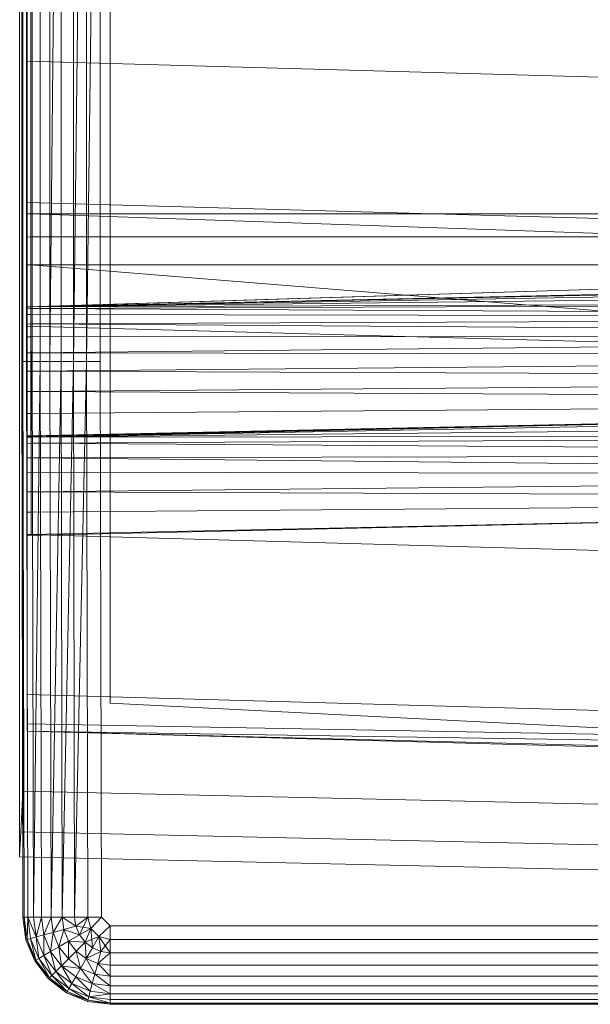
# Model space of a CAD drawing. Header units: metres. Extents: x 397.7 to 427.5, y 12.7 to 28.4.
# Tile 80 of 130: x 407.5527 to 407.6486, y 27.0313 to 27.1968. Entities that reach past the tile are written whole.
import ezdxf

# ---------------------------------------------------------------- set-up
doc = ezdxf.new("R2010")
doc.units = ezdxf.units.M
doc.layers.add('A-DETL-____-MBND', color=7, linetype='Continuous', lineweight=18)

# ---------------------------------------------------------------- blocks, each defined once
blk = doc.blocks.new('Family - Inodor P4-154500-07_CLI_AIRE_P4')
at = {"layer": 'A-DETL-____-MBND', "color": 253, "true_color": 0xaaaaaa}
for p, q in [((0.00056, 0.01465), (0.00056, 0.38826)), ((0.00056, 0.01465), (0.00056, 0.38826)), ((0, 0.36417), (0, 0.03582)), ((0, 0.03582), (0, 0.36417)), ((0.00056, 0.36417), (0.00056, 0.03582)), ((0.00056, 0.03582), (0.00056, 0.36417)), ((0.01521, 0.35403), (0.01521, 0.05064)), ((0.01521, 0.35403), (0.01521, 0.05064)), ((0.00036, 0.10805), (0.00036, 0.29485)), ((0.00036, 0.10805), (0.00036, 0.29485)), ((0.00056, 0.10805), (0.00056, 0.29485)), ((0.00056, 0.29485), (0.00056, 0.10805)), ((0.00056, 0.10805), (0.00056, 0.29485)), ((0.00116, 0.10805), (0.00116, 0.29485)), ((0.00116, 0.29485), (0.00116, 0.10805)), ((0.00116, 0.10805), (0.00116, 0.29485)), ((0.00213, 0.10805), (0.00213, 0.29485)), ((0.00213, 0.29485), (0.00213, 0.10805)), ((0.00213, 0.10805), (0.00213, 0.29485)), ((0.00345, 0.10805), (0.00345, 0.29485)), ((0.00345, 0.29485), (0.00345, 0.10805)), ((0.00345, 0.10805), (0.00345, 0.29485)), ((0.00508, 0.10805), (0.00508, 0.29485)), ((0.00508, 0.29485), (0.00508, 0.10805)), ((0.00696, 0.29485), (0.00508, 0.10805)), ((0.00508, 0.10805), (0.00508, 0.29485)), ((0.00508, 0.10805), (0.00696, 0.29485)), ((0.00696, 0.10805), (0.00696, 0.29485)), ((0.00696, 0.10805), (0.00696, 0.29485)), ((0.00696, 0.10805), (0.00696, 0.29485)), ((0.00904, 0.10805), (0.00904, 0.29485)), ((0.00904, 0.29485), (0.00904, 0.10805)), ((0.01126, 0.29485), (0.00904, 0.10805)), ((0.00904, 0.10805), (0.00904, 0.29485)), ((0.00904, 0.10805), (0.01126, 0.29485)), ((0.01126, 0.10805), (0.01126, 0.29485)), ((0.01354, 0.29485), (0.01126, 0.10805)), ((0.01126, 0.10805), (0.01126, 0.29485)), ((0.01126, 0.10805), (0.01126, 0.29485)), ((0.01126, 0.10805), (0.01354, 0.29485)), ((0.01354, 0.10805), (0.01354, 0.29485)), ((0.01354, 0.29485), (0.01354, 0.10805)), ((0.01354, 0.10805), (0.01354, 0.29485)), ((0.00127, 0.11722), (0.00127, 0.28262)), ((0.00127, 0.13284), (0.00127, 0.26701)), ((0.00127, 0.267), (0.00127, 0.13339)), ((0.00186, 0.13288), (0.00186, 0.26697)), ((0.00186, 0.13288), (0.00186, 0.26697)), ((0.00186, 0.26697), (0.00186, 0.13288)), ((0.00186, 0.13288), (0.00186, 0.26697)), ((0.00127, 0.15852), (0.00127, 0.18393)), ((0.51095, 0.14444), (0.00127, 0.15852)), ((0.00127, 0.13475), (0.00127, 0.15852)), ((0.51095, 0.12067), (0.00127, 0.13475)), ((0.00127, 0.11399), (0.00127, 0.13475)), ((0.52327, 0.1334), (0.00127, 0.11723)), ((0.00127, 0.13339), (0.00127, 0.13285)), ((0.00186, 0.13288), (0.00127, 0.13284)), ((0.00186, 0.13288), (0.00127, 0.13284)), ((0.00186, 0.13288), (0.00127, 0.13285)), ((0.00186, 0.13288), (0.00127, 0.13285)), ((0.00127, 0.13285), (0.00127, 0.12897)), ((0.00127, 0.13284), (0.00127, 0.11728)), ((0.28176, 0.13288), (0.00186, 0.13288)), ((0.28176, 0.13288), (0.00186, 0.13288)), ((0.28176, 0.12326), (0.00186, 0.13288)), ((0.00186, 0.13288), (0.00187, 0.11726)), ((0.28176, 0.12326), (0.00186, 0.13288)), ((0.00187, 0.11726), (0.00186, 0.13288)), ((0.00186, 0.13288), (0.28176, 0.13288)), ((0.28176, 0.13288), (0.00186, 0.13288)), ((0.00186, 0.12899), (0.00186, 0.13288)), ((0.00186, 0.13288), (0.00186, 0.12899)), ((0.00187, 0.11726), (0.52327, 0.1334)), ((0.00187, 0.11726), (0.52327, 0.1334)), ((0.00187, 0.11726), (0.51154, 0.13288)), ((0.00187, 0.11726), (0.51154, 0.13288)), ((0.00186, 0.12899), (0.00127, 0.12897)), ((0.00186, 0.12899), (0.00127, 0.12897)), ((0.00127, 0.12897), (0.00127, 0.12431)), ((0.00186, 0.12899), (0.28176, 0.12899)), ((0.28176, 0.12899), (0.00186, 0.12899)), ((0.00186, 0.12431), (0.00186, 0.12899)), ((0.00186, 0.12899), (0.00186, 0.12431)), ((0.00186, 0.12431), (0.00127, 0.12431)), ((0.00127, 0.12431), (0.00186, 0.12431)), ((0.00127, 0.12431), (0.00127, 0.1243)), ((0.00186, 0.12431), (0.00127, 0.1243)), ((0.00127, 0.1243), (0.00186, 0.12431)), ((0.00186, 0.12431), (0.00127, 0.12428)), ((0.00186, 0.12431), (0.00127, 0.12428)), ((0.00127, 0.1243), (0.00127, 0.12428)), ((0.00127, 0.12428), (0.00127, 0.09539)), ((0.00186, 0.12431), (0.28176, 0.12431)), ((0.28176, 0.12431), (0.00186, 0.12431)), ((0.28175, 0.10165), (0.00186, 0.12431)), ((0.00186, 0.12431), (0.00192, 0.09531)), ((0.28175, 0.10165), (0.00186, 0.12431)), ((0.00192, 0.09531), (0.00186, 0.12431)), ((0.00187, 0.11726), (0.28176, 0.12326)), ((0.00187, 0.11726), (0.28176, 0.12326)), ((0.28176, 0.12326), (0.00187, 0.11726)), ((0.00187, 0.11726), (0.28176, 0.12326)), ((0.28176, 0.12295), (0.00187, 0.11726)), ((0.00187, 0.11726), (0.28176, 0.12295)), ((0.28176, 0.12197), (0.00187, 0.11726)), ((0.00187, 0.11726), (0.28176, 0.12197)), ((0.28176, 0.12037), (0.00187, 0.11726)), ((0.00187, 0.11726), (0.28176, 0.12037)), ((0.28176, 0.11819), (0.00187, 0.11726)), ((0.00187, 0.11694), (0.28176, 0.11819)), ((0.00187, 0.11726), (0.28176, 0.11819)), ((0.00187, 0.11694), (0.28176, 0.11819)), ((0.00187, 0.11726), (0.00127, 0.11728)), ((0.00127, 0.11728), (0.00187, 0.11726)), ((0.00127, 0.11728), (0.00127, 0.11723)), ((0.00127, 0.11722), (0.00187, 0.11726)), ((0.00187, 0.11726), (0.00127, 0.11722)), ((0.00187, 0.11726), (0.00127, 0.11723)), ((0.00187, 0.11726), (0.00127, 0.11723)), ((0.00127, 0.11722), (0.00127, 0.11691)), ((0.00187, 0.11694), (0.00127, 0.11691)), ((0.00187, 0.11694), (0.00127, 0.11691)), ((0.00127, 0.11691), (0.00127, 0.11594)), ((0.00187, 0.11596), (0.00127, 0.11594)), ((0.00187, 0.11596), (0.00127, 0.11594)), ((0.00127, 0.11594), (0.00127, 0.11434)), ((0.00187, 0.11694), (0.00187, 0.11726)), ((0.00187, 0.11726), (0.00187, 0.11694)), ((0.28176, 0.11552), (0.00187, 0.11694)), ((0.28176, 0.11552), (0.00187, 0.11694)), ((0.00187, 0.11596), (0.00187, 0.11694)), ((0.00187, 0.11694), (0.00187, 0.11596)), ((0.28176, 0.11552), (0.00187, 0.11596)), ((0.28176, 0.11552), (0.00187, 0.11596)), ((0.00187, 0.11436), (0.00187, 0.11596)), ((0.00187, 0.11596), (0.00187, 0.11436)), ((0.00187, 0.11436), (0.00127, 0.11434)), ((0.00187, 0.11436), (0.00127, 0.11434)), ((0.00127, 0.11434), (0.00127, 0.11218)), ((0.28176, 0.11552), (0.00187, 0.11436)), ((0.00187, 0.11436), (0.28176, 0.11552)), ((0.28176, 0.11242), (0.00187, 0.11436)), ((0.28176, 0.11242), (0.00187, 0.11436)), ((0.00187, 0.11219), (0.00187, 0.11436)), ((0.00187, 0.11436), (0.00187, 0.11219)), ((0.51095, 0.09991), (0.00127, 0.11399)), ((0.00127, 0.07896), (0.00127, 0.11399)), ((0.00187, 0.11219), (0.00127, 0.11218)), ((0.00187, 0.11219), (0.00127, 0.11218)), ((0.00127, 0.11218), (0.00127, 0.10951)), ((0.28176, 0.11242), (0.00187, 0.11219)), ((0.00187, 0.10951), (0.28176, 0.11242)), ((0.00187, 0.11219), (0.28176, 0.11242)), ((0.00187, 0.10951), (0.28176, 0.11242)), ((0.00187, 0.10951), (0.00187, 0.11219)), ((0.00187, 0.11219), (0.00187, 0.10951)), ((0.00187, 0.10951), (0.00127, 0.10951)), ((0.00127, 0.10951), (0.00187, 0.10951)), ((0.00187, 0.10951), (0.00127, 0.10951)), ((0.00187, 0.10951), (0.00127, 0.10951)), ((0.00127, 0.10951), (0.00127, 0.10642)), ((0.28176, 0.10898), (0.00187, 0.10951)), ((0.28176, 0.10898), (0.00187, 0.10951)), ((0.00187, 0.10641), (0.00187, 0.10951)), ((0.00187, 0.10951), (0.00187, 0.10641)), ((0.00056, 0.10805), (0.00036, 0.10805)), ((0.00056, 0.01465), (0.00036, 0.10805)), ((0.00036, 0.10805), (0.00056, 0.10805)), ((0.00056, 0.10805), (0.00036, 0.10805)), ((0.00056, 0.01465), (0.00036, 0.10805)), ((0.00116, 0.10805), (0.00056, 0.10805)), ((0.00076, 0.01465), (0.00056, 0.10805)), ((0.00056, 0.10805), (0.00116, 0.10805)), ((0.00056, 0.10805), (0.00056, 0.01465)), ((0.00116, 0.10805), (0.00056, 0.10805)), ((0.00076, 0.01465), (0.00056, 0.10805)), ((0.00076, 0.01465), (0.00056, 0.10805)), ((0.00056, 0.01465), (0.00056, 0.10805)), ((0.00213, 0.10805), (0.00116, 0.10805)), ((0.00136, 0.01465), (0.00116, 0.10805)), ((0.00116, 0.10805), (0.00213, 0.10805)), ((0.00116, 0.10805), (0.00136, 0.01465)), ((0.00213, 0.10805), (0.00116, 0.10805)), ((0.00136, 0.01465), (0.00116, 0.10805)), ((0.28176, 0.10898), (0.00187, 0.10641)), ((0.00187, 0.10641), (0.28176, 0.10898)), ((0.00345, 0.10805), (0.00213, 0.10805)), ((0.00233, 0.01465), (0.00213, 0.10805)), ((0.00213, 0.10805), (0.00345, 0.10805)), ((0.00213, 0.10805), (0.00233, 0.01465)), ((0.00345, 0.10805), (0.00213, 0.10805)), ((0.00233, 0.01465), (0.00213, 0.10805)), ((0.00345, 0.10805), (0.00233, 0.01465)), ((0.00233, 0.01465), (0.00345, 0.10805)), ((0.00365, 0.01465), (0.00345, 0.10805)), ((0.00345, 0.10805), (0.00508, 0.10805)), ((0.00508, 0.10805), (0.00345, 0.10805)), ((0.00365, 0.01465), (0.00345, 0.10805)), ((0.00365, 0.01465), (0.00345, 0.10805)), ((0.00528, 0.01465), (0.00508, 0.10805)), ((0.00696, 0.10805), (0.00508, 0.10805)), ((0.00508, 0.10805), (0.00528, 0.01465)), ((0.00696, 0.10805), (0.00508, 0.10805)), ((0.00528, 0.01465), (0.00508, 0.10805)), ((0.00696, 0.10805), (0.00528, 0.01465)), ((0.00528, 0.01465), (0.00696, 0.10805)), ((0.00716, 0.01465), (0.00696, 0.10805)), ((0.00696, 0.10805), (0.00904, 0.10805)), ((0.00904, 0.10805), (0.00696, 0.10805)), ((0.00716, 0.01465), (0.00696, 0.10805)), ((0.00716, 0.01465), (0.00696, 0.10805)), ((0.00904, 0.10805), (0.00716, 0.01465)), ((0.00716, 0.01465), (0.00904, 0.10805)), ((0.00924, 0.01465), (0.00904, 0.10805)), ((0.01126, 0.10805), (0.00904, 0.10805)), ((0.01126, 0.10805), (0.00904, 0.10805)), ((0.00924, 0.01465), (0.00904, 0.10805)), ((0.00924, 0.01465), (0.00904, 0.10805)), ((0.01126, 0.10805), (0.00924, 0.01465)), ((0.00924, 0.01465), (0.01126, 0.10805)), ((0.01146, 0.01465), (0.01126, 0.10805)), ((0.01354, 0.10805), (0.01126, 0.10805)), ((0.01354, 0.10805), (0.01126, 0.10805)), ((0.01146, 0.01465), (0.01126, 0.10805)), ((0.01146, 0.01465), (0.01126, 0.10805)), ((0.01374, 0.01465), (0.01354, 0.10805)), ((0.01354, 0.10805), (0.01374, 0.01465)), ((0.01354, 0.10805), (0.01374, 0.01465)), ((0.00187, 0.10641), (0.00127, 0.10642)), ((0.00127, 0.10642), (0.00187, 0.10641)), ((0.00127, 0.10642), (0.00127, 0.10642)), ((0.00187, 0.10641), (0.00127, 0.10642)), ((0.00127, 0.10642), (0.00187, 0.10641)), ((0.00127, 0.10642), (0.00127, 0.10641)), ((0.00187, 0.10641), (0.00127, 0.10641)), ((0.00187, 0.10641), (0.00127, 0.10641)), ((0.00127, 0.10641), (0.00127, 0.10299)), ((0.28176, 0.10533), (0.00187, 0.10641)), ((0.00187, 0.10641), (0.00187, 0.10298)), ((0.28176, 0.10533), (0.00187, 0.10641)), ((0.00187, 0.10298), (0.00187, 0.10641)), ((0.28176, 0.10533), (0.00187, 0.10298)), ((0.00187, 0.10298), (0.28176, 0.10533)), ((0.00187, 0.10298), (0.00127, 0.10299)), ((0.00127, 0.10299), (0.00187, 0.10298)), ((0.00127, 0.10299), (0.00127, 0.10298)), ((0.00187, 0.10298), (0.00127, 0.10298)), ((0.00127, 0.10298), (0.00187, 0.10298)), ((0.00127, 0.10298), (0.00127, 0.10297)), ((0.00187, 0.10298), (0.00127, 0.10297)), ((0.00187, 0.10298), (0.00127, 0.10297)), ((0.00127, 0.10297), (0.00127, 0.09933)), ((0.28176, 0.10156), (0.00187, 0.10298)), ((0.28176, 0.10156), (0.00187, 0.10298)), ((0.00187, 0.09932), (0.00187, 0.10298)), ((0.00187, 0.10298), (0.00187, 0.09932)), ((0.28176, 0.10156), (0.00127, 0.09542)), ((0.28176, 0.10156), (0.00187, 0.09932)), ((0.00187, 0.09555), (0.28176, 0.10156)), ((0.00187, 0.09932), (0.28176, 0.10156)), ((0.00187, 0.09555), (0.28176, 0.10156)), ((0.28175, 0.10165), (0.00192, 0.09531)), ((0.00192, 0.09531), (0.28175, 0.10165)), ((0.00187, 0.09932), (0.00127, 0.09933)), ((0.00127, 0.09933), (0.00187, 0.09932)), ((0.00127, 0.09933), (0.00127, 0.09932)), ((0.00187, 0.09932), (0.00127, 0.09932)), ((0.00187, 0.09932), (0.00127, 0.09932)), ((0.00127, 0.09932), (0.00127, 0.09556)), ((0.00187, 0.09555), (0.00187, 0.09932)), ((0.00187, 0.09932), (0.00187, 0.09555)), ((0.28181, 0.10065), (0.00192, 0.09531)), ((0.00192, 0.09531), (0.28181, 0.10065)), ((0.28181, 0.0982), (0.00192, 0.09531)), ((0.00192, 0.09531), (0.28181, 0.0982)), ((0.00187, 0.09555), (0.00127, 0.09556)), ((0.00127, 0.09556), (0.00187, 0.09555)), ((0.00127, 0.09556), (0.00127, 0.09555)), ((0.00187, 0.09555), (0.00127, 0.09552)), ((0.00187, 0.09555), (0.00127, 0.09555)), ((0.00127, 0.09555), (0.00187, 0.09555)), ((0.00127, 0.09555), (0.00127, 0.09553)), ((0.00187, 0.09555), (0.00127, 0.09553)), ((0.00127, 0.09553), (0.00187, 0.09555)), ((0.00187, 0.09555), (0.00127, 0.09552)), ((0.00127, 0.09553), (0.00127, 0.09552)), ((0.00127, 0.09552), (0.00127, 0.09542)), ((0.00192, 0.09531), (0.00127, 0.09539)), ((0.00127, 0.09539), (0.00192, 0.09531)), ((0.00127, 0.09539), (0.00127, 0.09528)), ((0.00192, 0.09531), (0.00127, 0.09528)), ((0.00192, 0.09531), (0.00127, 0.09528)), ((0.00127, 0.09528), (0.00127, 0.09428)), ((0.28181, 0.09576), (0.00192, 0.09531)), ((0.00192, 0.09431), (0.28181, 0.09576)), ((0.00192, 0.09531), (0.28181, 0.09576)), ((0.00192, 0.09431), (0.28181, 0.09576)), ((0.00192, 0.09431), (0.00192, 0.09531)), ((0.00192, 0.09531), (0.00192, 0.09431)), ((0.00192, 0.09431), (0.00127, 0.09428)), ((0.00192, 0.09431), (0.00127, 0.09428)), ((0.00127, 0.09428), (0.00127, 0.09183)), ((0.28181, 0.09248), (0.00192, 0.09431)), ((0.28181, 0.09248), (0.00192, 0.09431)), ((0.00192, 0.09185), (0.00192, 0.09431)), ((0.00192, 0.09431), (0.00192, 0.09185)), ((0.00192, 0.09185), (0.00127, 0.09183)), ((0.00192, 0.09185), (0.00127, 0.09183)), ((0.00127, 0.09183), (0.00127, 0.08941)), ((0.28181, 0.09248), (0.00192, 0.09185)), ((0.00192, 0.09185), (0.28181, 0.09248)), ((0.28181, 0.08906), (0.00192, 0.09185)), ((0.28181, 0.08906), (0.00192, 0.09185)), ((0.00192, 0.08942), (0.00192, 0.09185)), ((0.00192, 0.09185), (0.00192, 0.08942)), ((0.00192, 0.08942), (0.00127, 0.08941)), ((0.00192, 0.08942), (0.00127, 0.08941)), ((0.00127, 0.08941), (0.00127, 0.08614)), ((0.28181, 0.08906), (0.00192, 0.08942)), ((0.28181, 0.08906), (0.00192, 0.08942)), ((0.00192, 0.08614), (0.00192, 0.08942)), ((0.00192, 0.08942), (0.00192, 0.08614)), ((0.28181, 0.08906), (0.00192, 0.08614)), ((0.00192, 0.08614), (0.28181, 0.08906)), ((0.00192, 0.08614), (0.00127, 0.08614)), ((0.00127, 0.08614), (0.00192, 0.08614)), ((0.00127, 0.08614), (0.00127, 0.08614)), ((0.00192, 0.08614), (0.00127, 0.08614)), ((0.00192, 0.08614), (0.00127, 0.08614)), ((0.00127, 0.08614), (0.00127, 0.08273)), ((0.28181, 0.08497), (0.00192, 0.08614)), ((0.00192, 0.08614), (0.00192, 0.08272)), ((0.28181, 0.08497), (0.00192, 0.08614)), ((0.00192, 0.08272), (0.00192, 0.08614)), ((0.28181, 0.08497), (0.00127, 0.07882)), ((0.28181, 0.08497), (0.00192, 0.08272)), ((0.00192, 0.07896), (0.28181, 0.08497)), ((0.00192, 0.08272), (0.28181, 0.08497)), ((0.00192, 0.07896), (0.28181, 0.08497)), ((0.00192, 0.08272), (0.00127, 0.08273)), ((0.00127, 0.08273), (0.00192, 0.08272)), ((0.00127, 0.08273), (0.00127, 0.08272)), ((0.00192, 0.08272), (0.00127, 0.08272)), ((0.00127, 0.08272), (0.00192, 0.08272)), ((0.00127, 0.08272), (0.00127, 0.08271)), ((0.00192, 0.08272), (0.00127, 0.08271)), ((0.00192, 0.08272), (0.00127, 0.08271)), ((0.00127, 0.08271), (0.00127, 0.07897)), ((0.00192, 0.07896), (0.00192, 0.08272)), ((0.00192, 0.08272), (0.00192, 0.07896)), ((0.00192, 0.07896), (0.00127, 0.07897)), ((0.00127, 0.07897), (0.00192, 0.07896)), ((0.00127, 0.07897), (0.00127, 0.07896)), ((0.51095, 0.06488), (0.00127, 0.07896)), ((0.00127, 0.05207), (0.00127, 0.07896)), ((0.00192, 0.07896), (0.00127, 0.07894)), ((0.00192, 0.07896), (0.00127, 0.07896)), ((0.00127, 0.07896), (0.00192, 0.07896)), ((0.00127, 0.07896), (0.00127, 0.07894)), ((0.00192, 0.07896), (0.00127, 0.07894)), ((0.00127, 0.07894), (0.00192, 0.07896)), ((0.00192, 0.07896), (0.00127, 0.07894)), ((0.00127, 0.07894), (0.00127, 0.07882)), ((0.00127, 0.07894), (0.00127, 0.07894)), ((0.51095, 0.03799), (0.00127, 0.05207)), ((0.00127, 0.04712), (0.00127, 0.05207)), ((0.01521, 0.05064), (0.15161, 0.0437)), ((0.17966, 0.04228), (0.01521, 0.05064)), ((0.51095, 0.03799), (0.00127, 0.04712)), ((0.00127, 0.04594), (0.00127, 0.04712)), ((0.51095, 0.03799), (0.00127, 0.04594)), ((0.51095, 0.03305), (0.00127, 0.04594)), ((0.51095, 0.03186), (0.00127, 0.04594)), ((0, 0.03582), (0, 0.02899)), ((0, 0.02899), (0, 0.03582)), ((0.00056, 0.03582), (0.00022, 0.02899)), ((0.00022, 0.02899), (0.00056, 0.03582)), ((0.00056, 0.03582), (0.31998, 0.0287)), ((0.00056, 0.03582), (0.31998, 0.0287)), ((0.00022, 0.02899), (0, 0.02477)), ((0, 0.02477), (0.00022, 0.02899)), ((0, 0.02899), (0, 0.02477)), ((0, 0.02477), (0, 0.02899)), ((0.00022, 0.02899), (0.31971, 0.02187)), ((0.00022, 0.02899), (0.31971, 0.02187)), ((0, 0.02477), (0.31954, 0.01764)), ((0, 0.02477), (0.31954, 0.01764)), ((0.00106, 0.01086), (0.00056, 0.01465)), ((0.00106, 0.01086), (0.00056, 0.01465)), ((0.00076, 0.01465), (0.00056, 0.01465)), ((0.00106, 0.01086), (0.00056, 0.01465)), ((0.00076, 0.01465), (0.00056, 0.01465)), ((0.00076, 0.01465), (0.00056, 0.01465)), ((0.00106, 0.01086), (0.00056, 0.01465)), ((0.00136, 0.01465), (0.00076, 0.01465)), ((0.00126, 0.01091), (0.00076, 0.01465)), ((0.00076, 0.01465), (0.00136, 0.01465)), ((0.00076, 0.01465), (0.00106, 0.01086)), ((0.00136, 0.01465), (0.00076, 0.01465)), ((0.00126, 0.01091), (0.00076, 0.01465)), ((0.00126, 0.01091), (0.00076, 0.01465)), ((0.00106, 0.01086), (0.00076, 0.01465)), ((0.00136, 0.01465), (0.00126, 0.01091)), ((0.00126, 0.01091), (0.00136, 0.01465)), ((0.00233, 0.01465), (0.00136, 0.01465)), ((0.00183, 0.01106), (0.00136, 0.01465)), ((0.00136, 0.01465), (0.00233, 0.01465)), ((0.00233, 0.01465), (0.00136, 0.01465)), ((0.00277, 0.01132), (0.00136, 0.01465)), ((0.00277, 0.01132), (0.00136, 0.01465)), ((0.00183, 0.01106), (0.00136, 0.01465)), ((0.00183, 0.01106), (0.00136, 0.01465)), ((0.00365, 0.01465), (0.00233, 0.01465)), ((0.00233, 0.01465), (0.00277, 0.01132)), ((0.00365, 0.01465), (0.00233, 0.01465)), ((0.00233, 0.01465), (0.00277, 0.01132)), ((0.00365, 0.01465), (0.00233, 0.01465)), ((0.00277, 0.01132), (0.00233, 0.01465)), ((0.00365, 0.01465), (0.00277, 0.01132)), ((0.00277, 0.01132), (0.00365, 0.01465)), ((0.00528, 0.01465), (0.00365, 0.01465)), ((0.00405, 0.01166), (0.00365, 0.01465)), ((0.00365, 0.01465), (0.00528, 0.01465)), ((0.00528, 0.01465), (0.00365, 0.01465)), ((0.00405, 0.01166), (0.00365, 0.01465)), ((0.00405, 0.01166), (0.00365, 0.01465)), ((0.00528, 0.01465), (0.00405, 0.01166)), ((0.00405, 0.01166), (0.00528, 0.01465)), ((0.00716, 0.01465), (0.00528, 0.01465)), ((0.00562, 0.01208), (0.00528, 0.01465)), ((0.00716, 0.01465), (0.00528, 0.01465)), ((0.00716, 0.01465), (0.00528, 0.01465)), ((0.00562, 0.01208), (0.00528, 0.01465)), ((0.00562, 0.01208), (0.00528, 0.01465)), ((0.00716, 0.01465), (0.00562, 0.01208)), ((0.00562, 0.01208), (0.00716, 0.01465)), ((0.00924, 0.01465), (0.00716, 0.01465)), ((0.00744, 0.01257), (0.00716, 0.01465)), ((0.00924, 0.01465), (0.00716, 0.01465)), ((0.00924, 0.01465), (0.00716, 0.01465)), ((0.00945, 0.01311), (0.00716, 0.01465)), ((0.00945, 0.01311), (0.00716, 0.01465)), ((0.00744, 0.01257), (0.00716, 0.01465)), ((0.00744, 0.01257), (0.00716, 0.01465)), ((0.01146, 0.01465), (0.00924, 0.01465)), ((0.00924, 0.01465), (0.00945, 0.01311)), ((0.01146, 0.01465), (0.00924, 0.01465)), ((0.00924, 0.01465), (0.00945, 0.01311)), ((0.01146, 0.01465), (0.00924, 0.01465)), ((0.00945, 0.01311), (0.00924, 0.01465)), ((0.01146, 0.01465), (0.00945, 0.01311)), ((0.01146, 0.01465), (0.00945, 0.01311)), ((0.00945, 0.01311), (0.01146, 0.01465)), ((0.01004, 0.01167), (0.01146, 0.01465)), ((0.01004, 0.01167), (0.01146, 0.01465)), ((0.01374, 0.01465), (0.01146, 0.01465)), ((0.01196, 0.01277), (0.01146, 0.01465)), ((0.01146, 0.01465), (0.01374, 0.01465)), ((0.01196, 0.01277), (0.01146, 0.01465)), ((0.01146, 0.01465), (0.01374, 0.01465)), ((0.01196, 0.01277), (0.01146, 0.01465)), ((0.01374, 0.01465), (0.01196, 0.01277)), ((0.01196, 0.01277), (0.01374, 0.01465)), ((0.01196, 0.01277), (0.01374, 0.01465)), ((0.01521, 0.01318), (0.01374, 0.01465)), ((0.01374, 0.01465), (0.01521, 0.01318)), ((0.01521, 0.01318), (0.01374, 0.01465)), ((0.00405, 0.01166), (0.00277, 0.01132)), ((0.00405, 0.01166), (0.00277, 0.01132)), ((0.00277, 0.01132), (0.00405, 0.01166)), ((0.00562, 0.01208), (0.00405, 0.01166)), ((0.00562, 0.01208), (0.00405, 0.01166)), ((0.00405, 0.01166), (0.00562, 0.01208)), ((0.0052, 0.00887), (0.00405, 0.01166)), ((0.0052, 0.00887), (0.00405, 0.01166)), ((0.00406, 0.00821), (0.00405, 0.01166)), ((0.0052, 0.00887), (0.00405, 0.01166)), ((0.00406, 0.00821), (0.00405, 0.01166)), ((0.0052, 0.00887), (0.00562, 0.01208)), ((0.0052, 0.00887), (0.00562, 0.01208)), ((0.00744, 0.01257), (0.00562, 0.01208)), ((0.00744, 0.01257), (0.00562, 0.01208)), ((0.00562, 0.01208), (0.00744, 0.01257)), ((0.00661, 0.00968), (0.00562, 0.01208)), ((0.00661, 0.00968), (0.00562, 0.01208)), ((0.00661, 0.00968), (0.00562, 0.01208)), ((0.00661, 0.00968), (0.00744, 0.01257)), ((0.00661, 0.00968), (0.00744, 0.01257)), ((0.00945, 0.01311), (0.00744, 0.01257)), ((0.00945, 0.01311), (0.00744, 0.01257)), ((0.00744, 0.01257), (0.00945, 0.01311)), ((0.00824, 0.01062), (0.00744, 0.01257)), ((0.01004, 0.01167), (0.00744, 0.01257)), ((0.01004, 0.01167), (0.00744, 0.01257)), ((0.00824, 0.01062), (0.00744, 0.01257)), ((0.00824, 0.01062), (0.00744, 0.01257)), ((0.01004, 0.01167), (0.00824, 0.01062)), ((0.01004, 0.01167), (0.00824, 0.01062)), ((0.00824, 0.01062), (0.01004, 0.01167)), ((0.01196, 0.01277), (0.00945, 0.01311)), ((0.01004, 0.01167), (0.00945, 0.01311)), ((0.01004, 0.01167), (0.00945, 0.01311)), ((0.01004, 0.01167), (0.00945, 0.01311)), ((0.01196, 0.01277), (0.01004, 0.01167)), ((0.01196, 0.01277), (0.01004, 0.01167)), ((0.01004, 0.01167), (0.01196, 0.01277)), ((0.01099, 0.01043), (0.01004, 0.01167)), ((0.01099, 0.01043), (0.01004, 0.01167)), ((0.01099, 0.01043), (0.01004, 0.01167)), ((0.01196, 0.01277), (0.01099, 0.01043)), ((0.01099, 0.01043), (0.01196, 0.01277)), ((0.01099, 0.01043), (0.01196, 0.01277)), ((0.01334, 0.0114), (0.01196, 0.01277)), ((0.01196, 0.01277), (0.01334, 0.0114)), ((0.01334, 0.0114), (0.01196, 0.01277)), ((0.01223, 0.00948), (0.01196, 0.01277)), ((0.01223, 0.00948), (0.01196, 0.01277)), ((0.01521, 0.01318), (0.01334, 0.0114)), ((0.01521, 0.01318), (0.01334, 0.0114)), ((0.01334, 0.0114), (0.01521, 0.01318)), ((0.15024, 0.01318), (0.01521, 0.01318)), ((0.01521, 0.0109), (0.01521, 0.01318)), ((0.01521, 0.01318), (0.15024, 0.01318)), ((0.15024, 0.01318), (0.01521, 0.01318)), ((0.01521, 0.0109), (0.01521, 0.01318)), ((0.01521, 0.0109), (0.01521, 0.01318)), ((0.00126, 0.01091), (0.00106, 0.01086)), ((0.00126, 0.01091), (0.00106, 0.01086)), ((0.00106, 0.01086), (0.00126, 0.01091)), ((0.00253, 0.00733), (0.00106, 0.01086)), ((0.00253, 0.00733), (0.00106, 0.01086)), ((0.00253, 0.00733), (0.00106, 0.01086)), ((0.00253, 0.00733), (0.00106, 0.01086)), ((0.00183, 0.01106), (0.00126, 0.01091)), ((0.00183, 0.01106), (0.00126, 0.01091)), ((0.00126, 0.01091), (0.00183, 0.01106)), ((0.0027, 0.00743), (0.00126, 0.01091)), ((0.0027, 0.00743), (0.00126, 0.01091)), ((0.00253, 0.00733), (0.00126, 0.01091)), ((0.0027, 0.00743), (0.00126, 0.01091)), ((0.00253, 0.00733), (0.00126, 0.01091)), ((0.00277, 0.01132), (0.00183, 0.01106)), ((0.00277, 0.01132), (0.00183, 0.01106)), ((0.00183, 0.01106), (0.00277, 0.01132)), ((0.00322, 0.00772), (0.00183, 0.01106)), ((0.00322, 0.00772), (0.00183, 0.01106)), ((0.0027, 0.00743), (0.00183, 0.01106)), ((0.00322, 0.00772), (0.00183, 0.01106)), ((0.0027, 0.00743), (0.00183, 0.01106)), ((0.00406, 0.00821), (0.00277, 0.01132)), ((0.00406, 0.00821), (0.00277, 0.01132)), ((0.00322, 0.00772), (0.00277, 0.01132)), ((0.00406, 0.00821), (0.00277, 0.01132)), ((0.00322, 0.00772), (0.00277, 0.01132)), ((0.00824, 0.01062), (0.00661, 0.00968)), ((0.00824, 0.01062), (0.00661, 0.00968)), ((0.00661, 0.00968), (0.00824, 0.01062)), ((0.00819, 0.00763), (0.00824, 0.01062)), ((0.00819, 0.00763), (0.00824, 0.01062)), ((0.00952, 0.00896), (0.00824, 0.01062)), ((0.01099, 0.01043), (0.00824, 0.01062)), ((0.01099, 0.01043), (0.00824, 0.01062)), ((0.00952, 0.00896), (0.00824, 0.01062)), ((0.00952, 0.00896), (0.00824, 0.01062)), ((0.01099, 0.01043), (0.00952, 0.00896)), ((0.01099, 0.01043), (0.00952, 0.00896)), ((0.00952, 0.00896), (0.01099, 0.01043)), ((0.01334, 0.0114), (0.01099, 0.01043)), ((0.01223, 0.00948), (0.01099, 0.01043)), ((0.01223, 0.00948), (0.01099, 0.01043)), ((0.01223, 0.00948), (0.01099, 0.01043)), ((0.01119, 0.00768), (0.01099, 0.01043)), ((0.01119, 0.00768), (0.01099, 0.01043)), ((0.01334, 0.0114), (0.01223, 0.00948)), ((0.01334, 0.0114), (0.01223, 0.00948)), ((0.01223, 0.00948), (0.01334, 0.0114)), ((0.01521, 0.0109), (0.01334, 0.0114)), ((0.01367, 0.00888), (0.01334, 0.0114)), ((0.01521, 0.0109), (0.01334, 0.0114)), ((0.01367, 0.00888), (0.01334, 0.0114)), ((0.01521, 0.0109), (0.01334, 0.0114)), ((0.01521, 0.00868), (0.01334, 0.0114)), ((0.01521, 0.00868), (0.01334, 0.0114)), ((0.01367, 0.00888), (0.01334, 0.0114)), ((0.01521, 0.0109), (0.01367, 0.00888)), ((0.15024, 0.0109), (0.01521, 0.0109)), ((0.01521, 0.00868), (0.01521, 0.0109)), ((0.01521, 0.0109), (0.15024, 0.0109)), ((0.01521, 0.0109), (0.01521, 0.00868)), ((0.15024, 0.0109), (0.01521, 0.0109)), ((0.01521, 0.00868), (0.01521, 0.0109)), ((0.0052, 0.00887), (0.00406, 0.00821)), ((0.0052, 0.00887), (0.00406, 0.00821)), ((0.00406, 0.00821), (0.0052, 0.00887)), ((0.00661, 0.00968), (0.0052, 0.00887)), ((0.00661, 0.00968), (0.0052, 0.00887)), ((0.0052, 0.00887), (0.00661, 0.00968)), ((0.00704, 0.00648), (0.0052, 0.00887)), ((0.00704, 0.00648), (0.0052, 0.00887)), ((0.00611, 0.00554), (0.0052, 0.00887)), ((0.00704, 0.00648), (0.0052, 0.00887)), ((0.00611, 0.00554), (0.0052, 0.00887)), ((0.00819, 0.00763), (0.00661, 0.00968)), ((0.00819, 0.00763), (0.00661, 0.00968)), ((0.00704, 0.00648), (0.00661, 0.00968)), ((0.00819, 0.00763), (0.00661, 0.00968)), ((0.00704, 0.00648), (0.00661, 0.00968)), ((0.00952, 0.00896), (0.00819, 0.00763)), ((0.00952, 0.00896), (0.00819, 0.00763)), ((0.00819, 0.00763), (0.00952, 0.00896)), ((0.01119, 0.00768), (0.00952, 0.00896)), ((0.01119, 0.00768), (0.00952, 0.00896)), ((0.01119, 0.00768), (0.00952, 0.00896)), ((0.01025, 0.00605), (0.00952, 0.00896)), ((0.01025, 0.00605), (0.00952, 0.00896)), ((0.01223, 0.00948), (0.01119, 0.00768)), ((0.01223, 0.00948), (0.01119, 0.00768)), ((0.01119, 0.00768), (0.01223, 0.00948)), ((0.01367, 0.00888), (0.01119, 0.00768)), ((0.01119, 0.00768), (0.01367, 0.00888)), ((0.01367, 0.00888), (0.01223, 0.00948)), ((0.01367, 0.00888), (0.01223, 0.00948)), ((0.01367, 0.00888), (0.01223, 0.00948)), ((0.01313, 0.00687), (0.01367, 0.00888)), ((0.01313, 0.00687), (0.01367, 0.00888)), ((0.01313, 0.00687), (0.01367, 0.00888)), ((0.01521, 0.00868), (0.01313, 0.00687)), ((0.01313, 0.00687), (0.01521, 0.00868)), ((0.01521, 0.00868), (0.01367, 0.00888)), ((0.01521, 0.00868), (0.01367, 0.00888)), ((0.01521, 0.00868), (0.01367, 0.00888)), ((0.15024, 0.00868), (0.01521, 0.00868)), ((0.01521, 0.0066), (0.01521, 0.00868)), ((0.01521, 0.00868), (0.15024, 0.00868)), ((0.15024, 0.00868), (0.01521, 0.00868)), ((0.01521, 0.0066), (0.01521, 0.00868)), ((0.01521, 0.0066), (0.01521, 0.00868)), ((0.0027, 0.00743), (0.00253, 0.00733)), ((0.0027, 0.00743), (0.00253, 0.00733)), ((0.00253, 0.00733), (0.0027, 0.00743)), ((0.00485, 0.00429), (0.00253, 0.00733)), ((0.00485, 0.00429), (0.00253, 0.00733)), ((0.00485, 0.00429), (0.00253, 0.00733)), ((0.00485, 0.00429), (0.00253, 0.00733)), ((0.00322, 0.00772), (0.0027, 0.00743)), ((0.00322, 0.00772), (0.0027, 0.00743)), ((0.0027, 0.00743), (0.00322, 0.00772)), ((0.005, 0.00443), (0.0027, 0.00743)), ((0.005, 0.00443), (0.0027, 0.00743)), ((0.00485, 0.00429), (0.0027, 0.00743)), ((0.005, 0.00443), (0.0027, 0.00743)), ((0.00485, 0.00429), (0.0027, 0.00743)), ((0.00406, 0.00821), (0.00322, 0.00772)), ((0.00406, 0.00821), (0.00322, 0.00772)), ((0.00322, 0.00772), (0.00406, 0.00821)), ((0.00542, 0.00485), (0.00322, 0.00772)), ((0.00542, 0.00485), (0.00322, 0.00772)), ((0.005, 0.00443), (0.00322, 0.00772)), ((0.00542, 0.00485), (0.00322, 0.00772)), ((0.005, 0.00443), (0.00322, 0.00772)), ((0.00611, 0.00554), (0.00406, 0.00821)), ((0.00611, 0.00554), (0.00406, 0.00821)), ((0.00542, 0.00485), (0.00406, 0.00821)), ((0.00611, 0.00554), (0.00406, 0.00821)), ((0.00542, 0.00485), (0.00406, 0.00821)), ((0.00819, 0.00763), (0.00704, 0.00648)), ((0.00819, 0.00763), (0.00704, 0.00648)), ((0.00704, 0.00648), (0.00819, 0.00763)), ((0.01025, 0.00605), (0.00819, 0.00763)), ((0.01025, 0.00605), (0.00819, 0.00763)), ((0.01025, 0.00605), (0.00819, 0.00763)), ((0.01119, 0.00768), (0.01025, 0.00605)), ((0.01119, 0.00768), (0.01025, 0.00605)), ((0.01025, 0.00605), (0.01119, 0.00768)), ((0.01313, 0.00687), (0.01119, 0.00768)), ((0.01313, 0.00687), (0.01119, 0.00768)), ((0.01313, 0.00687), (0.01119, 0.00768)), ((0.01264, 0.00505), (0.01119, 0.00768)), ((0.01264, 0.00505), (0.01119, 0.00768)), ((0.01313, 0.00687), (0.01264, 0.00505)), ((0.01313, 0.00687), (0.01264, 0.00505)), ((0.01264, 0.00505), (0.01313, 0.00687)), ((0.01521, 0.0066), (0.01313, 0.00687)), ((0.01521, 0.0066), (0.01313, 0.00687)), ((0.01521, 0.0066), (0.01313, 0.00687)), ((0.01521, 0.00472), (0.01313, 0.00687)), ((0.01521, 0.00472), (0.01313, 0.00687)), ((0.00611, 0.00554), (0.00542, 0.00485)), ((0.00611, 0.00554), (0.00542, 0.00485)), ((0.00542, 0.00485), (0.00611, 0.00554)), ((0.00704, 0.00648), (0.00611, 0.00554)), ((0.00704, 0.00648), (0.00611, 0.00554)), ((0.00611, 0.00554), (0.00704, 0.00648)), ((0.00877, 0.0035), (0.00611, 0.00554)), ((0.00877, 0.0035), (0.00611, 0.00554)), ((0.00829, 0.00265), (0.00611, 0.00554)), ((0.00877, 0.0035), (0.00611, 0.00554)), ((0.00829, 0.00265), (0.00611, 0.00554)), ((0.00943, 0.00464), (0.00704, 0.00648)), ((0.01025, 0.00605), (0.00704, 0.00648)), ((0.01025, 0.00605), (0.00704, 0.00648)), ((0.00943, 0.00464), (0.00704, 0.00648)), ((0.00877, 0.0035), (0.00704, 0.00648)), ((0.00943, 0.00464), (0.00704, 0.00648)), ((0.00877, 0.0035), (0.00704, 0.00648)), ((0.01025, 0.00605), (0.00943, 0.00464)), ((0.01025, 0.00605), (0.00943, 0.00464)), ((0.00943, 0.00464), (0.01025, 0.00605)), ((0.01264, 0.00505), (0.01025, 0.00605)), ((0.01264, 0.00505), (0.01025, 0.00605)), ((0.01264, 0.00505), (0.01025, 0.00605)), ((0.01222, 0.00348), (0.01025, 0.00605)), ((0.01222, 0.00348), (0.01025, 0.00605)), ((0.01264, 0.00505), (0.01222, 0.00348)), ((0.01264, 0.00505), (0.01222, 0.00348)), ((0.01222, 0.00348), (0.01264, 0.00505)), ((0.01521, 0.00472), (0.01264, 0.00505)), ((0.01521, 0.00472), (0.01264, 0.00505)), ((0.01521, 0.00472), (0.01264, 0.00505)), ((0.01521, 0.00309), (0.01264, 0.00505)), ((0.01521, 0.00309), (0.01264, 0.00505)), ((0.15024, 0.0066), (0.01521, 0.0066)), ((0.01521, 0.0066), (0.01521, 0.00472)), ((0.01521, 0.0066), (0.15024, 0.0066)), ((0.01521, 0.0066), (0.01521, 0.00472)), ((0.15024, 0.0066), (0.01521, 0.0066)), ((0.01521, 0.00472), (0.01521, 0.0066)), ((0.005, 0.00443), (0.00485, 0.00429)), ((0.005, 0.00443), (0.00485, 0.00429)), ((0.00485, 0.00429), (0.005, 0.00443)), ((0.00789, 0.00196), (0.00485, 0.00429)), ((0.00789, 0.00196), (0.00485, 0.00429)), ((0.00789, 0.00196), (0.00485, 0.00429)), ((0.00799, 0.00214), (0.00485, 0.00429)), ((0.00799, 0.00214), (0.00485, 0.00429)), ((0.00789, 0.00196), (0.00485, 0.00429)), ((0.00542, 0.00485), (0.005, 0.00443)), ((0.00542, 0.00485), (0.005, 0.00443)), ((0.005, 0.00443), (0.00542, 0.00485)), ((0.00799, 0.00214), (0.005, 0.00443)), ((0.00799, 0.00214), (0.005, 0.00443)), ((0.00799, 0.00214), (0.005, 0.00443)), ((0.00829, 0.00265), (0.00542, 0.00485)), ((0.00829, 0.00265), (0.00542, 0.00485)), ((0.00799, 0.00214), (0.00542, 0.00485)), ((0.00829, 0.00265), (0.00542, 0.00485)), ((0.00799, 0.00214), (0.00542, 0.00485)), ((0.00877, 0.0035), (0.00829, 0.00265)), ((0.00877, 0.0035), (0.00829, 0.00265)), ((0.00829, 0.00265), (0.00877, 0.0035)), ((0.00943, 0.00464), (0.00877, 0.0035)), ((0.00943, 0.00464), (0.00877, 0.0035)), ((0.00877, 0.0035), (0.00943, 0.00464)), ((0.01188, 0.00221), (0.00877, 0.0035)), ((0.01188, 0.00221), (0.00877, 0.0035)), ((0.01163, 0.00127), (0.00877, 0.0035)), ((0.01188, 0.00221), (0.00877, 0.0035)), ((0.01163, 0.00127), (0.00877, 0.0035)), ((0.01222, 0.00348), (0.00943, 0.00464)), ((0.01222, 0.00348), (0.00943, 0.00464)), ((0.01188, 0.00221), (0.00943, 0.00464)), ((0.01222, 0.00348), (0.00943, 0.00464)), ((0.01188, 0.00221), (0.00943, 0.00464)), ((0.01222, 0.00348), (0.01188, 0.00221)), ((0.01222, 0.00348), (0.01188, 0.00221)), ((0.01188, 0.00221), (0.01222, 0.00348)), ((0.01521, 0.00309), (0.01222, 0.00348)), ((0.01521, 0.00309), (0.01222, 0.00348)), ((0.01521, 0.00309), (0.01222, 0.00348)), ((0.01521, 0.00177), (0.01222, 0.00348)), ((0.01521, 0.00177), (0.01222, 0.00348)), ((0.15024, 0.00472), (0.01521, 0.00472)), ((0.01521, 0.00472), (0.01521, 0.00309)), ((0.01521, 0.00472), (0.15024, 0.00472)), ((0.01521, 0.00472), (0.01521, 0.00309)), ((0.15024, 0.00472), (0.01521, 0.00472)), ((0.01521, 0.00309), (0.01521, 0.00472)), ((0.00799, 0.00214), (0.00789, 0.00196)), ((0.00799, 0.00214), (0.00789, 0.00196)), ((0.00789, 0.00196), (0.00799, 0.00214)), ((0.01142, 0.0005), (0.00789, 0.00196)), ((0.01142, 0.0005), (0.00789, 0.00196)), ((0.01142, 0.0005), (0.00789, 0.00196)), ((0.01147, 0.00069), (0.00789, 0.00196)), ((0.01147, 0.00069), (0.00789, 0.00196)), ((0.01142, 0.0005), (0.00789, 0.00196)), ((0.00829, 0.00265), (0.00799, 0.00214)), ((0.00829, 0.00265), (0.00799, 0.00214)), ((0.00799, 0.00214), (0.00829, 0.00265)), ((0.01147, 0.00069), (0.00799, 0.00214)), ((0.01147, 0.00069), (0.00799, 0.00214)), ((0.01147, 0.00069), (0.00799, 0.00214)), ((0.01163, 0.00127), (0.00829, 0.00265)), ((0.01163, 0.00127), (0.00829, 0.00265)), ((0.01147, 0.00069), (0.00829, 0.00265)), ((0.01163, 0.00127), (0.00829, 0.00265)), ((0.01147, 0.00069), (0.00829, 0.00265)), ((0.01188, 0.00221), (0.01163, 0.00127)), ((0.01188, 0.00221), (0.01163, 0.00127)), ((0.01163, 0.00127), (0.01188, 0.00221)), ((0.01521, 0.00177), (0.01163, 0.00127)), ((0.01163, 0.00127), (0.01521, 0.00177)), ((0.01521, 0.00177), (0.01188, 0.00221)), ((0.01521, 0.00177), (0.01188, 0.00221)), ((0.01521, 0.00177), (0.01188, 0.00221)), ((0.15024, 0.00309), (0.01521, 0.00309)), ((0.01521, 0.00309), (0.01521, 0.00177)), ((0.01521, 0.00309), (0.15024, 0.00309)), ((0.01521, 0.00309), (0.01521, 0.00177)), ((0.15024, 0.00309), (0.01521, 0.00309)), ((0.01521, 0.00177), (0.01521, 0.00309)), ((0.15024, 0.00177), (0.01521, 0.00177)), ((0.01521, 0.0008), (0.01521, 0.00177)), ((0.01521, 0.00177), (0.15024, 0.00177)), ((0.15024, 0.00177), (0.01521, 0.00177)), ((0.01521, 0.0008), (0.01521, 0.00177)), ((0.01521, 0.0008), (0.01521, 0.00177)), ((0.01147, 0.00069), (0.01142, 0.0005)), ((0.01147, 0.00069), (0.01142, 0.0005)), ((0.01142, 0.0005), (0.01147, 0.00069)), ((0.01521, 0), (0.01142, 0.0005)), ((0.01521, 0), (0.01142, 0.0005)), ((0.01521, 0), (0.01142, 0.0005)), ((0.01521, 0), (0.01142, 0.0005)), ((0.01163, 0.00127), (0.01147, 0.00069)), ((0.01163, 0.00127), (0.01147, 0.00069)), ((0.01147, 0.00069), (0.01163, 0.00127)), ((0.01521, 0.0002), (0.01147, 0.00069)), ((0.01521, 0.0002), (0.01147, 0.00069)), ((0.01521, 0), (0.01147, 0.00069)), ((0.01521, 0.0002), (0.01147, 0.00069)), ((0.01521, 0), (0.01147, 0.00069)), ((0.01521, 0.0008), (0.01163, 0.00127)), ((0.01521, 0.0008), (0.01163, 0.00127)), ((0.01521, 0.0008), (0.01163, 0.00127)), ((0.01521, 0.0002), (0.01163, 0.00127)), ((0.01521, 0.0002), (0.01163, 0.00127)), ((0.15024, 0.0008), (0.01521, 0.0008)), ((0.01521, 0.0008), (0.01521, 0.0002)), ((0.01521, 0.0008), (0.15024, 0.0008)), ((0.01521, 0.0008), (0.01521, 0.0002)), ((0.15024, 0.0008), (0.01521, 0.0008)), ((0.01521, 0.0002), (0.01521, 0.0008)), ((0.15024, 0.0002), (0.01521, 0.0002)), ((0.01521, 0.0002), (0.01521, 0)), ((0.01521, 0.0002), (0.15024, 0.0002)), ((0.01521, 0.0002), (0.01521, 0)), ((0.15024, 0.0002), (0.01521, 0.0002)), ((0.01521, 0), (0.01521, 0.0002)), ((0.15024, 0), (0.01521, 0)), ((0.15024, 0), (0.01521, 0)), ((0.15024, 0), (0.01521, 0)), ((0.01521, 0), (0.15024, 0))]:
    blk.add_line(p, q, dxfattribs=at)
blk = doc.blocks.new('LONDR55-XX_ZZ-ARQ-CAA-M3D-Londres55_ifc-1-07_CLI_AIRE_P4')
at = {"layer": 'A-DETL-____-MBND', "color": 253, "lineweight": 18, "true_color": 0xaaaaaa}
blk.add_blockref('Family - Inodor P4-154500-07_CLI_AIRE_P4', (407.55268, 27.03126), dxfattribs=at)

msp = doc.modelspace()

# ---------------------------------------------------------------- block references
at = {"lineweight": 5}
msp.add_blockref('LONDR55-XX_ZZ-ARQ-CAA-M3D-Londres55_ifc-1-07_CLI_AIRE_P4', (0, 0), dxfattribs=at)

doc.saveas('drawing.dxf')
